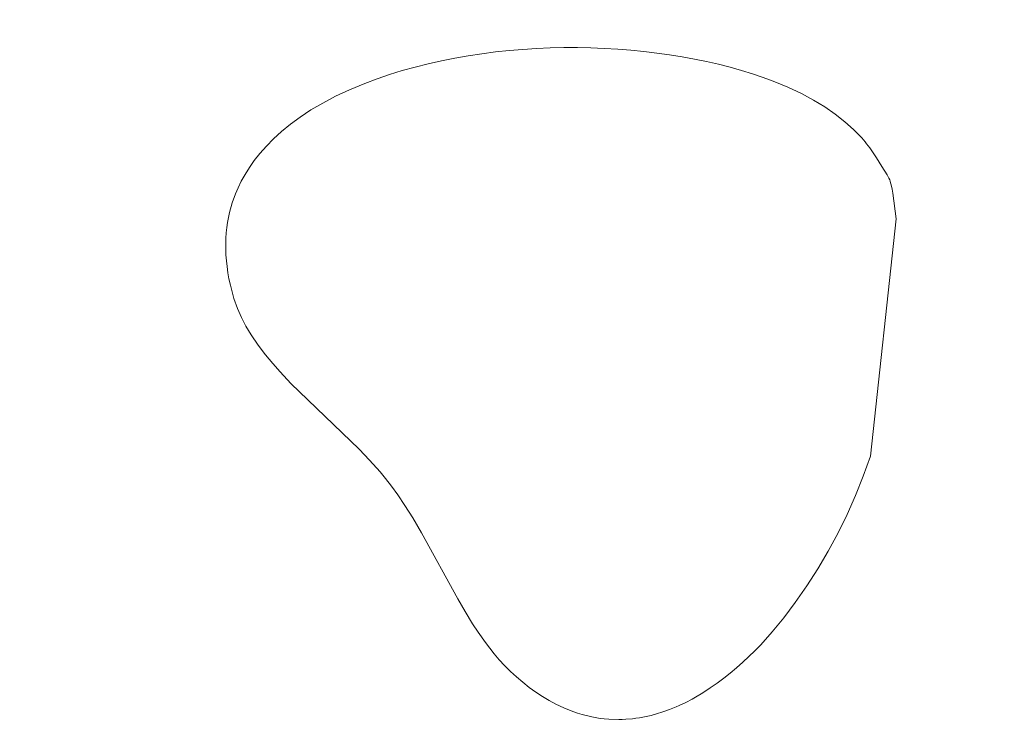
# Model space of a CAD drawing. Header units: millimetres. Extents: x -159 to 180, y -161 to 116.
# Tile 222 of 256: x -146 to -137, y 33 to 40. Entities that reach past the tile are written whole.
import ezdxf

# ---------------------------------------------------------------- set-up
doc = ezdxf.new("R2010")
doc.units = ezdxf.units.MM
doc.header["$MEASUREMENT"] = 0
doc.layers.add('Layer 1', color=7, linetype='Continuous')

msp = doc.modelspace()

# ---------------------------------------------------------------- linework, layer by layer
at = {"layer": 'Layer 1', "color": 18, "lineweight": 9}
for points, knots in [([(-158.5852, -104.074), (-158.5852, -104.074), (179.5952, -104.074), (179.5952, -104.074), (179.5952, -104.074), (179.5952, -104.074), (179.5952, 115.719), (179.5952, 115.719), (179.5952, 115.719), (179.5952, 115.719), (-158.5852, 115.719), (-158.5852, 115.719), (-158.5852, 115.719), (-158.5852, 115.719), (-158.5852, -104.074), (-158.5852, -104.074)], [0, 0, 0, 0, 0.2, 0.2, 0.2, 0.2, 0.4, 0.4, 0.4, 0.4, 0.6, 0.6, 0.6, 0.6, 1, 1, 1, 1]), ([(-53.028, 102.6565), (-53.028, 102.6565), (-53.028, 107.425), (-53.028, 107.425), (-53.028, 107.425), (-53.028, 107.425), (-57.7969, 107.425), (-57.7969, 107.425), (-57.7969, 107.425), (-57.7969, 107.425), (-57.7969, 110.425), (-57.7969, 110.425), (-57.7969, 110.425), (-57.7969, 110.425), (-65.7565, 110.425), (-65.7565, 110.425), (-65.7565, 110.425), (-65.7565, 110.425), (-65.7565, 107.425), (-65.7565, 107.425), (-65.7565, 107.425), (-65.7565, 107.425), (-73.4619, 107.425), (-73.4619, 107.425), (-73.4619, 107.425), (-73.4619, 107.425), (-73.4619, 110.425), (-73.4619, 110.425), (-73.4619, 110.425), (-73.4619, 110.425), (-81.4214, 110.425), (-81.4214, 110.425), (-81.4214, 110.425), (-81.4214, 110.425), (-81.4214, 107.425), (-81.4214, 107.425), (-81.4214, 107.425), (-81.4214, 107.425), (-89.1268, 107.425), (-89.1268, 107.425), (-89.1268, 107.425), (-89.1268, 107.425), (-89.1268, 110.425), (-89.1268, 110.425), (-89.1268, 110.425), (-89.1268, 110.425), (-97.0863, 110.425), (-97.0863, 110.425), (-97.0863, 110.425), (-97.0863, 110.425), (-97.0863, 107.425), (-97.0863, 107.425), (-97.0863, 107.425), (-97.0863, 107.425), (-104.7918, 107.425), (-104.7918, 107.425), (-104.7918, 107.425), (-104.7918, 107.425), (-104.7918, 110.425), (-104.7918, 110.425), (-104.7918, 110.425), (-104.7918, 110.425), (-112.7512, 110.425), (-112.7512, 110.425), (-112.7512, 110.425), (-112.7512, 110.425), (-112.7512, 107.425), (-112.7512, 107.425), (-112.7512, 107.425), (-112.7512, 107.425), (-120.4567, 107.425), (-120.4567, 107.425), (-120.4567, 107.425), (-120.4567, 107.425), (-120.4567, 110.425), (-120.4567, 110.425), (-120.4567, 110.425), (-120.4567, 110.425), (-128.4161, 110.425), (-128.4161, 110.425), (-128.4161, 110.425), (-128.4161, 110.425), (-128.4161, 107.425), (-128.4161, 107.425), (-128.4161, 107.425), (-128.4161, 107.425), (-136.1216, 107.425), (-136.1216, 107.425), (-136.1216, 107.425), (-136.1216, 107.425), (-136.1216, 110.425), (-136.1216, 110.425), (-136.1216, 110.425), (-136.1216, 110.425), (-144.0811, 110.425), (-144.0811, 110.425), (-144.0811, 110.425), (-144.0811, 110.425), (-144.0811, 107.425), (-144.0811, 107.425), (-144.0811, 107.425), (-144.0811, 107.425), (-148.85, 107.425), (-148.85, 107.425), (-148.85, 107.425), (-148.85, 107.425), (-148.85, 102.6565), (-148.85, 102.6565), (-148.85, 102.6565), (-148.85, 102.6565), (-151.85, 102.6565), (-151.85, 102.6565), (-151.85, 102.6565), (-151.85, 102.6565), (-151.85, 94.6965), (-151.85, 94.6965), (-151.85, 94.6965), (-151.85, 94.6965), (-148.85, 94.6965), (-148.85, 94.6965), (-148.85, 94.6965), (-148.85, 94.6965), (-148.85, 86.9914), (-148.85, 86.9914), (-148.85, 86.9914), (-148.85, 86.9914), (-151.85, 86.9914), (-151.85, 86.9914), (-151.85, 86.9914), (-151.85, 86.9914), (-151.85, 79.0315), (-151.85, 79.0315), (-151.85, 79.0315), (-151.85, 79.0315), (-148.85, 79.0315), (-148.85, 79.0315), (-148.85, 79.0315), (-148.85, 79.0315), (-148.85, 71.3264), (-148.85, 71.3264), (-148.85, 71.3264), (-148.85, 71.3264), (-151.85, 71.3264), (-151.85, 71.3264), (-151.85, 71.3264), (-151.85, 71.3264), (-151.85, 63.3664), (-151.85, 63.3664), (-151.85, 63.3664), (-151.85, 63.3664), (-148.85, 63.3664), (-148.85, 63.3664), (-148.85, 63.3664), (-148.85, 63.3664), (-148.85, 55.6614), (-148.85, 55.6614), (-148.85, 55.6614), (-148.85, 55.6614), (-151.85, 55.6614), (-151.85, 55.6614), (-151.85, 55.6614), (-151.85, 55.6614), (-151.85, 47.7024), (-151.85, 47.7024), (-151.85, 47.7024), (-151.85, 47.7024), (-148.85, 47.7024), (-148.85, 47.7024), (-148.85, 47.7024), (-148.85, 47.7024), (-148.85, 39.9963), (-148.85, 39.9963), (-148.85, 39.9963), (-148.85, 39.9963), (-151.85, 39.9963), (-151.85, 39.9963), (-151.85, 39.9963), (-151.85, 39.9963), (-151.85, 32.0364), (-151.85, 32.0364), (-151.85, 32.0364), (-151.85, 32.0364), (-148.85, 32.0364), (-148.85, 32.0364), (-148.85, 32.0364), (-148.85, 32.0364), (-148.85, 24.3313), (-148.85, 24.3313), (-148.85, 24.3313), (-148.85, 24.3313), (-151.85, 24.3313), (-151.85, 24.3313), (-151.85, 24.3313), (-151.85, 24.3313), (-151.85, 16.3723), (-151.85, 16.3723), (-151.85, 16.3723), (-151.85, 16.3723), (-148.85, 16.3723), (-148.85, 16.3723), (-148.85, 16.3723), (-148.85, 16.3723), (-148.85, 11.6028), (-148.85, 11.6028), (-148.85, 11.6028), (-148.85, 11.6028), (-144.0811, 11.6028), (-144.0811, 11.6028), (-144.0811, 11.6028), (-144.0811, 11.6028), (-144.0811, 8.6028), (-144.0811, 8.6028), (-144.0811, 8.6028), (-144.0811, 8.6028), (-136.1216, 8.6028), (-136.1216, 8.6028), (-136.1216, 8.6028), (-136.1216, 8.6028), (-136.1216, 11.6028), (-136.1216, 11.6028), (-136.1216, 11.6028), (-136.1216, 11.6028), (-128.4161, 11.6028), (-128.4161, 11.6028), (-128.4161, 11.6028), (-128.4161, 11.6028), (-128.4161, 8.6028), (-128.4161, 8.6028), (-128.4161, 8.6028), (-128.4161, 8.6028), (-120.4567, 8.6028), (-120.4567, 8.6028), (-120.4567, 8.6028), (-120.4567, 8.6028), (-120.4567, 11.6028), (-120.4567, 11.6028), (-120.4567, 11.6028), (-120.4567, 11.6028), (-112.7512, 11.6028), (-112.7512, 11.6028), (-112.7512, 11.6028), (-112.7512, 11.6028), (-112.7512, 8.6028), (-112.7512, 8.6028), (-112.7512, 8.6028), (-112.7512, 8.6028), (-104.7918, 8.6028), (-104.7918, 8.6028), (-104.7918, 8.6028), (-104.7918, 8.6028), (-104.7918, 11.6028), (-104.7918, 11.6028), (-104.7918, 11.6028), (-104.7918, 11.6028), (-97.0863, 11.6028), (-97.0863, 11.6028), (-97.0863, 11.6028), (-97.0863, 11.6028), (-97.0863, 8.6028), (-97.0863, 8.6028), (-97.0863, 8.6028), (-97.0863, 8.6028), (-89.1268, 8.6028), (-89.1268, 8.6028), (-89.1268, 8.6028), (-89.1268, 8.6028), (-89.1268, 11.6028), (-89.1268, 11.6028), (-89.1268, 11.6028), (-89.1268, 11.6028), (-81.4214, 11.6028), (-81.4214, 11.6028), (-81.4214, 11.6028), (-81.4214, 11.6028), (-81.4214, 8.6028), (-81.4214, 8.6028), (-81.4214, 8.6028), (-81.4214, 8.6028), (-73.4619, 8.6028), (-73.4619, 8.6028), (-73.4619, 8.6028), (-73.4619, 8.6028), (-73.4619, 11.6028), (-73.4619, 11.6028), (-73.4619, 11.6028), (-73.4619, 11.6028), (-65.7565, 11.6028), (-65.7565, 11.6028), (-65.7565, 11.6028), (-65.7565, 11.6028), (-65.7565, 8.6028), (-65.7565, 8.6028), (-65.7565, 8.6028), (-65.7565, 8.6028), (-57.7969, 8.6028), (-57.7969, 8.6028), (-57.7969, 8.6028), (-57.7969, 8.6028), (-57.7969, 11.6028), (-57.7969, 11.6028), (-57.7969, 11.6028), (-57.7969, 11.6028), (-53.028, 11.6028), (-53.028, 11.6028), (-53.028, 11.6028), (-53.028, 11.6028), (-53.028, 16.3723), (-53.028, 16.3723), (-53.028, 16.3723), (-53.028, 16.3723), (-50.028, 16.3723), (-50.028, 16.3723), (-50.028, 16.3723), (-50.028, 16.3723), (-50.028, 24.3313), (-50.028, 24.3313), (-50.028, 24.3313), (-50.028, 24.3313), (-53.028, 24.3313), (-53.028, 24.3313), (-53.028, 24.3313), (-53.028, 24.3313), (-53.028, 32.0364), (-53.028, 32.0364), (-53.028, 32.0364), (-53.028, 32.0364), (-50.028, 32.0364), (-50.028, 32.0364), (-50.028, 32.0364), (-50.028, 32.0364), (-50.028, 39.9963), (-50.028, 39.9963), (-50.028, 39.9963), (-50.028, 39.9963), (-53.028, 39.9963), (-53.028, 39.9963), (-53.028, 39.9963), (-53.028, 39.9963), (-53.028, 47.7024), (-53.028, 47.7024), (-53.028, 47.7024), (-53.028, 47.7024), (-50.028, 47.7024), (-50.028, 47.7024), (-50.028, 47.7024), (-50.028, 47.7024), (-50.028, 55.6614), (-50.028, 55.6614), (-50.028, 55.6614), (-50.028, 55.6614), (-53.028, 55.6614), (-53.028, 55.6614), (-53.028, 55.6614), (-53.028, 55.6614), (-53.028, 63.3664), (-53.028, 63.3664), (-53.028, 63.3664), (-53.028, 63.3664), (-50.028, 63.3664), (-50.028, 63.3664), (-50.028, 63.3664), (-50.028, 63.3664), (-50.028, 71.3264), (-50.028, 71.3264), (-50.028, 71.3264), (-50.028, 71.3264), (-53.028, 71.3264), (-53.028, 71.3264), (-53.028, 71.3264), (-53.028, 71.3264), (-53.028, 79.0315), (-53.028, 79.0315), (-53.028, 79.0315), (-53.028, 79.0315), (-50.028, 79.0315), (-50.028, 79.0315), (-50.028, 79.0315), (-50.028, 79.0315), (-50.028, 86.9914), (-50.028, 86.9914), (-50.028, 86.9914), (-50.028, 86.9914), (-53.028, 86.9914), (-53.028, 86.9914), (-53.028, 86.9914), (-53.028, 86.9914), (-53.028, 94.6965), (-53.028, 94.6965), (-53.028, 94.6965), (-53.028, 94.6965), (-50.028, 94.6965), (-50.028, 94.6965), (-50.028, 94.6965), (-50.028, 94.6965), (-50.028, 102.6565), (-50.028, 102.6565), (-50.028, 102.6565), (-50.028, 102.6565), (-53.028, 102.6565), (-53.028, 102.6565)], [0, 0, 0, 0, 0.009901, 0.009901, 0.009901, 0.009901, 0.019802, 0.019802, 0.019802, 0.019802, 0.029703, 0.029703, 0.029703, 0.029703, 0.039604, 0.039604, 0.039604, 0.039604, 0.049505, 0.049505, 0.049505, 0.049505, 0.059406, 0.059406, 0.059406, 0.059406, 0.069307, 0.069307, 0.069307, 0.069307, 0.079208, 0.079208, 0.079208, 0.079208, 0.089109, 0.089109, 0.089109, 0.089109, 0.09901, 0.09901, 0.09901, 0.09901, 0.108911, 0.108911, 0.108911, 0.108911, 0.118812, 0.118812, 0.118812, 0.118812, 0.128713, 0.128713, 0.128713, 0.128713, 0.138614, 0.138614, 0.138614, 0.138614, 0.148515, 0.148515, 0.148515, 0.148515, 0.158416, 0.158416, 0.158416, 0.158416, 0.168317, 0.168317, 0.168317, 0.168317, 0.178218, 0.178218, 0.178218, 0.178218, 0.188119, 0.188119, 0.188119, 0.188119, 0.19802, 0.19802, 0.19802, 0.19802, 0.207921, 0.207921, 0.207921, 0.207921, 0.217822, 0.217822, 0.217822, 0.217822, 0.227723, 0.227723, 0.227723, 0.227723, 0.237624, 0.237624, 0.237624, 0.237624, 0.247525, 0.247525, 0.247525, 0.247525, 0.257426, 0.257426, 0.257426, 0.257426, 0.267327, 0.267327, 0.267327, 0.267327, 0.277228, 0.277228, 0.277228, 0.277228, 0.287129, 0.287129, 0.287129, 0.287129, 0.29703, 0.29703, 0.29703, 0.29703, 0.306931, 0.306931, 0.306931, 0.306931, 0.316832, 0.316832, 0.316832, 0.316832, 0.326733, 0.326733, 0.326733, 0.326733, 0.336634, 0.336634, 0.336634, 0.336634, 0.346535, 0.346535, 0.346535, 0.346535, 0.356436, 0.356436, 0.356436, 0.356436, 0.366337, 0.366337, 0.366337, 0.366337, 0.376238, 0.376238, 0.376238, 0.376238, 0.386139, 0.386139, 0.386139, 0.386139, 0.39604, 0.39604, 0.39604, 0.39604, 0.405941, 0.405941, 0.405941, 0.405941, 0.415842, 0.415842, 0.415842, 0.415842, 0.425743, 0.425743, 0.425743, 0.425743, 0.435644, 0.435644, 0.435644, 0.435644, 0.445545, 0.445545, 0.445545, 0.445545, 0.455446, 0.455446, 0.455446, 0.455446, 0.465347, 0.465347, 0.465347, 0.465347, 0.475248, 0.475248, 0.475248, 0.475248, 0.485149, 0.485149, 0.485149, 0.485149, 0.49505, 0.49505, 0.49505, 0.49505, 0.50495, 0.50495, 0.50495, 0.50495, 0.514851, 0.514851, 0.514851, 0.514851, 0.524752, 0.524752, 0.524752, 0.524752, 0.534653, 0.534653, 0.534653, 0.534653, 0.544554, 0.544554, 0.544554, 0.544554, 0.554455, 0.554455, 0.554455, 0.554455, 0.564356, 0.564356, 0.564356, 0.564356, 0.574257, 0.574257, 0.574257, 0.574257, 0.584158, 0.584158, 0.584158, 0.584158, 0.594059, 0.594059, 0.594059, 0.594059, 0.60396, 0.60396, 0.60396, 0.60396, 0.613861, 0.613861, 0.613861, 0.613861, 0.623762, 0.623762, 0.623762, 0.623762, 0.633663, 0.633663, 0.633663, 0.633663, 0.643564, 0.643564, 0.643564, 0.643564, 0.653465, 0.653465, 0.653465, 0.653465, 0.663366, 0.663366, 0.663366, 0.663366, 0.673267, 0.673267, 0.673267, 0.673267, 0.683168, 0.683168, 0.683168, 0.683168, 0.693069, 0.693069, 0.693069, 0.693069, 0.70297, 0.70297, 0.70297, 0.70297, 0.712871, 0.712871, 0.712871, 0.712871, 0.722772, 0.722772, 0.722772, 0.722772, 0.732673, 0.732673, 0.732673, 0.732673, 0.742574, 0.742574, 0.742574, 0.742574, 0.752475, 0.752475, 0.752475, 0.752475, 0.762376, 0.762376, 0.762376, 0.762376, 0.772277, 0.772277, 0.772277, 0.772277, 0.782178, 0.782178, 0.782178, 0.782178, 0.792079, 0.792079, 0.792079, 0.792079, 0.80198, 0.80198, 0.80198, 0.80198, 0.811881, 0.811881, 0.811881, 0.811881, 0.821782, 0.821782, 0.821782, 0.821782, 0.831683, 0.831683, 0.831683, 0.831683, 0.841584, 0.841584, 0.841584, 0.841584, 0.851485, 0.851485, 0.851485, 0.851485, 0.861386, 0.861386, 0.861386, 0.861386, 0.871287, 0.871287, 0.871287, 0.871287, 0.881188, 0.881188, 0.881188, 0.881188, 0.891089, 0.891089, 0.891089, 0.891089, 0.90099, 0.90099, 0.90099, 0.90099, 0.910891, 0.910891, 0.910891, 0.910891, 0.920792, 0.920792, 0.920792, 0.920792, 0.930693, 0.930693, 0.930693, 0.930693, 0.940594, 0.940594, 0.940594, 0.940594, 0.950495, 0.950495, 0.950495, 0.950495, 0.960396, 0.960396, 0.960396, 0.960396, 0.970297, 0.970297, 0.970297, 0.970297, 0.980198, 0.980198, 0.980198, 0.980198, 1, 1, 1, 1]), ([(-144.0936, 37.5325), (-144.0936, 37.5325), (-144.0599, 37.4367), (-144.0599, 37.4367), (-144.0599, 37.4367), (-144.0599, 37.4367), (-144.0212, 37.3479), (-144.0212, 37.3479), (-144.0212, 37.3479), (-144.0212, 37.3479), (-143.9768, 37.263), (-143.9768, 37.263), (-143.9768, 37.263), (-143.9768, 37.263), (-143.9257, 37.1789), (-143.9257, 37.1789), (-143.9257, 37.1789), (-143.9257, 37.1789), (-143.8569, 37.0784), (-143.8569, 37.0784), (-143.8569, 37.0784), (-143.8569, 37.0784), (-143.7874, 36.9871), (-143.7874, 36.9871), (-143.7874, 36.9871), (-143.7874, 36.9871), (-143.7165, 36.9019), (-143.7165, 36.9019), (-143.7165, 36.9019), (-143.7165, 36.9019), (-143.6438, 36.8196), (-143.6438, 36.8196), (-143.6438, 36.8196), (-143.6438, 36.8196), (-143.5392, 36.7082), (-143.5392, 36.7082), (-143.5392, 36.7082), (-143.5392, 36.7082), (-142.8772, 36.0686), (-142.8772, 36.0686), (-142.8772, 36.0686), (-142.8772, 36.0686), (-142.7759, 35.9631), (-142.7759, 35.9631), (-142.7759, 35.9631), (-142.7759, 35.9631), (-142.6721, 35.8469), (-142.6721, 35.8469), (-142.6721, 35.8469), (-142.6721, 35.8469), (-142.619, 35.7827), (-142.619, 35.7827), (-142.619, 35.7827), (-142.619, 35.7827), (-142.5626, 35.7095), (-142.5626, 35.7095), (-142.5626, 35.7095), (-142.5626, 35.7095), (-142.5013, 35.6237), (-142.5013, 35.6237), (-142.5013, 35.6237), (-142.5013, 35.6237), (-142.4331, 35.5217), (-142.4331, 35.5217), (-142.4331, 35.5217), (-142.4331, 35.5217), (-142.3563, 35.3997), (-142.3563, 35.3997), (-142.3563, 35.3997), (-142.3563, 35.3997), (-142.269, 35.2541), (-142.269, 35.2541), (-142.269, 35.2541), (-142.269, 35.2541), (-141.9186, 34.6145), (-141.9186, 34.6145), (-141.9186, 34.6145), (-141.9186, 34.6145), (-141.8475, 34.4914), (-141.8475, 34.4914), (-141.8475, 34.4914), (-141.8475, 34.4914), (-141.7741, 34.3723), (-141.7741, 34.3723), (-141.7741, 34.3723), (-141.7741, 34.3723), (-141.7192, 34.289), (-141.7192, 34.289), (-141.7192, 34.289), (-141.7192, 34.289), (-141.6487, 34.1887), (-141.6487, 34.1887), (-141.6487, 34.1887), (-141.6487, 34.1887), (-141.5631, 34.0784), (-141.5631, 34.0784), (-141.5631, 34.0784), (-141.5631, 34.0784), (-141.5148, 34.0217), (-141.5148, 34.0217), (-141.5148, 34.0217), (-141.5148, 34.0217), (-141.463, 33.9651), (-141.463, 33.9651), (-141.463, 33.9651), (-141.463, 33.9651), (-141.4068, 33.9087), (-141.4068, 33.9087), (-141.4068, 33.9087), (-141.4068, 33.9087), (-141.3479, 33.8544), (-141.3479, 33.8544), (-141.3479, 33.8544), (-141.3479, 33.8544), (-141.2868, 33.8026), (-141.2868, 33.8026), (-141.2868, 33.8026), (-141.2868, 33.8026), (-141.2239, 33.7535), (-141.2239, 33.7535), (-141.2239, 33.7535), (-141.2239, 33.7535), (-141.1598, 33.7074), (-141.1598, 33.7074), (-141.1598, 33.7074), (-141.1598, 33.7074), (-141.0948, 33.6647), (-141.0948, 33.6647), (-141.0948, 33.6647), (-141.0948, 33.6647), (-141.0294, 33.6254), (-141.0294, 33.6254), (-141.0294, 33.6254), (-141.0294, 33.6254), (-140.9641, 33.5901), (-140.9641, 33.5901), (-140.9641, 33.5901), (-140.9641, 33.5901), (-140.8858, 33.5528), (-140.8858, 33.5528), (-140.8858, 33.5528), (-140.8858, 33.5528), (-140.8154, 33.5239), (-140.8154, 33.5239), (-140.8154, 33.5239), (-140.8154, 33.5239), (-140.7552, 33.5029), (-140.7552, 33.5029), (-140.7552, 33.5029), (-140.7552, 33.5029), (-140.7076, 33.489), (-140.7076, 33.489), (-140.7076, 33.489), (-140.7076, 33.489), (-140.6163, 33.4669), (-140.6163, 33.4669), (-140.6163, 33.4669), (-140.6163, 33.4669), (-140.5347, 33.4519), (-140.5347, 33.4519), (-140.5347, 33.4519), (-140.5347, 33.4519), (-140.4938, 33.4469), (-140.4938, 33.4469), (-140.4938, 33.4469), (-140.4938, 33.4469), (-140.4508, 33.4434), (-140.4508, 33.4434), (-140.4508, 33.4434), (-140.4508, 33.4434), (-140.3527, 33.4407), (-140.3527, 33.4407), (-140.3527, 33.4407), (-140.3527, 33.4407), (-140.3193, 33.4416), (-140.3193, 33.4416), (-140.3193, 33.4416), (-140.3193, 33.4416), (-140.2859, 33.4426), (-140.2859, 33.4426), (-140.2859, 33.4426), (-140.2859, 33.4426), (-140.2195, 33.4485), (-140.2195, 33.4485), (-140.2195, 33.4485), (-140.2195, 33.4485), (-140.1864, 33.4524), (-140.1864, 33.4524), (-140.1864, 33.4524), (-140.1864, 33.4524), (-140.1533, 33.4573), (-140.1533, 33.4573), (-140.1533, 33.4573), (-140.1533, 33.4573), (-140.1204, 33.4631), (-140.1204, 33.4631), (-140.1204, 33.4631), (-140.1204, 33.4631), (-140.0877, 33.47), (-140.0877, 33.47), (-140.0877, 33.47), (-140.0877, 33.47), (-140.0394, 33.4811), (-140.0394, 33.4811), (-140.0394, 33.4811), (-140.0394, 33.4811), (-139.9859, 33.4958), (-139.9859, 33.4958), (-139.9859, 33.4958), (-139.9859, 33.4958), (-139.9266, 33.5144), (-139.9266, 33.5144), (-139.9266, 33.5144), (-139.9266, 33.5144), (-139.8607, 33.5373), (-139.8607, 33.5373), (-139.8607, 33.5373), (-139.8607, 33.5373), (-139.797, 33.5627), (-139.797, 33.5627), (-139.797, 33.5627), (-139.797, 33.5627), (-139.7653, 33.5774), (-139.7653, 33.5774), (-139.7653, 33.5774), (-139.7653, 33.5774), (-139.7023, 33.6067), (-139.7023, 33.6067), (-139.7023, 33.6067), (-139.7023, 33.6067), (-139.6398, 33.6399), (-139.6398, 33.6399), (-139.6398, 33.6399), (-139.6398, 33.6399), (-139.6088, 33.6565), (-139.6088, 33.6565), (-139.6088, 33.6565), (-139.6088, 33.6565), (-139.5363, 33.7015), (-139.5363, 33.7015), (-139.5363, 33.7015), (-139.5363, 33.7015), (-139.4663, 33.7474), (-139.4663, 33.7474), (-139.4663, 33.7474), (-139.4663, 33.7474), (-139.3987, 33.7944), (-139.3987, 33.7944), (-139.3987, 33.7944), (-139.3987, 33.7944), (-139.3332, 33.8428), (-139.3332, 33.8428), (-139.3332, 33.8428), (-139.3332, 33.8428), (-139.2697, 33.8925), (-139.2697, 33.8925), (-139.2697, 33.8925), (-139.2697, 33.8925), (-139.2079, 33.9438), (-139.2079, 33.9438), (-139.2079, 33.9438), (-139.2079, 33.9438), (-139.1476, 33.9968), (-139.1476, 33.9968), (-139.1476, 33.9968), (-139.1476, 33.9968), (-139.0886, 34.0518), (-139.0886, 34.0518), (-139.0886, 34.0518), (-139.0886, 34.0518), (-139.0306, 34.1087), (-139.0306, 34.1087), (-139.0306, 34.1087), (-139.0306, 34.1087), (-138.9736, 34.1679), (-138.9736, 34.1679), (-138.9736, 34.1679), (-138.9736, 34.1679), (-138.8613, 34.2935), (-138.8613, 34.2935), (-138.8613, 34.2935), (-138.8613, 34.2935), (-138.7499, 34.4297), (-138.7499, 34.4297), (-138.7499, 34.4297), (-138.7499, 34.4297), (-138.6378, 34.5779), (-138.6378, 34.5779), (-138.6378, 34.5779), (-138.6378, 34.5779), (-138.5243, 34.74), (-138.5243, 34.74), (-138.5243, 34.74), (-138.5243, 34.74), (-138.4173, 34.9069), (-138.4173, 34.9069), (-138.4173, 34.9069), (-138.4173, 34.9069), (-138.3168, 35.0784), (-138.3168, 35.0784), (-138.3168, 35.0784), (-138.3168, 35.0784), (-138.2227, 35.2543), (-138.2227, 35.2543), (-138.2227, 35.2543), (-138.2227, 35.2543), (-138.1349, 35.4345), (-138.1349, 35.4345), (-138.1349, 35.4345), (-138.1349, 35.4345), (-138.0533, 35.6188), (-138.0533, 35.6188), (-138.0533, 35.6188), (-138.0533, 35.6188), (-137.9779, 35.8071), (-137.9779, 35.8071), (-137.9779, 35.8071), (-137.9779, 35.8071), (-137.9085, 35.9993), (-137.9085, 35.9993), (-137.9085, 35.9993), (-137.9085, 35.9993), (-137.6569, 38.3069), (-137.6569, 38.3069), (-137.6569, 38.3069), (-137.6569, 38.3069), (-137.6912, 38.5588), (-137.6912, 38.5588), (-137.6912, 38.5588), (-137.6912, 38.5588), (-137.6973, 38.5969), (-137.6973, 38.5969), (-137.6973, 38.5969), (-137.6973, 38.5969), (-137.7024, 38.6244), (-137.7024, 38.6244), (-137.7024, 38.6244), (-137.7024, 38.6244), (-137.7146, 38.6721), (-137.7146, 38.6721), (-137.7146, 38.6721), (-137.7146, 38.6721), (-137.7164, 38.677), (-137.7164, 38.677), (-137.7164, 38.677), (-137.7164, 38.677), (-137.7184, 38.6829), (-137.7184, 38.6829), (-137.7184, 38.6829), (-137.7184, 38.6829), (-137.7203, 38.6877), (-137.7203, 38.6877), (-137.7203, 38.6877), (-137.7203, 38.6877), (-137.7278, 38.7045), (-137.7278, 38.7045), (-137.7278, 38.7045), (-137.7278, 38.7045), (-137.7459, 38.7366), (-137.7459, 38.7366), (-137.7459, 38.7366), (-137.7459, 38.7366), (-137.797, 38.8157), (-137.797, 38.8157), (-137.797, 38.8157), (-137.797, 38.8157), (-137.8486, 38.8996), (-137.8486, 38.8996), (-137.8486, 38.8996), (-137.8486, 38.8996), (-137.861, 38.9202), (-137.861, 38.9202), (-137.861, 38.9202), (-137.861, 38.9202), (-137.8738, 38.9397), (-137.8738, 38.9397), (-137.8738, 38.9397), (-137.8738, 38.9397), (-137.887, 38.9602), (-137.887, 38.9602), (-137.887, 38.9602), (-137.887, 38.9602), (-137.9006, 38.9797), (-137.9006, 38.9797), (-137.9006, 38.9797), (-137.9006, 38.9797), (-137.9148, 38.9993), (-137.9148, 38.9993), (-137.9148, 38.9993), (-137.9148, 38.9993), (-137.9293, 39.0178), (-137.9293, 39.0178), (-137.9293, 39.0178), (-137.9293, 39.0178), (-137.9443, 39.0373), (-137.9443, 39.0373), (-137.9443, 39.0373), (-137.9443, 39.0373), (-137.9597, 39.0559), (-137.9597, 39.0559), (-137.9597, 39.0559), (-137.9597, 39.0559), (-137.9756, 39.0754), (-137.9756, 39.0754), (-137.9756, 39.0754), (-137.9756, 39.0754), (-137.9918, 39.094), (-137.9918, 39.094), (-137.9918, 39.094), (-137.9918, 39.094), (-138.0719, 39.1748), (-138.0719, 39.1748), (-138.0719, 39.1748), (-138.0719, 39.1748), (-138.1576, 39.2518), (-138.1576, 39.2518), (-138.1576, 39.2518), (-138.1576, 39.2518), (-138.25, 39.3251), (-138.25, 39.3251), (-138.25, 39.3251), (-138.25, 39.3251), (-138.3503, 39.3949), (-138.3503, 39.3949), (-138.3503, 39.3949), (-138.3503, 39.3949), (-138.4596, 39.4617), (-138.4596, 39.4617), (-138.4596, 39.4617), (-138.4596, 39.4617), (-138.5788, 39.5255), (-138.5788, 39.5255), (-138.5788, 39.5255), (-138.5788, 39.5255), (-138.709, 39.5866), (-138.709, 39.5866), (-138.709, 39.5866), (-138.709, 39.5866), (-138.8514, 39.6453), (-138.8514, 39.6453), (-138.8514, 39.6453), (-138.8514, 39.6453), (-138.9516, 39.6823), (-138.9516, 39.6823), (-138.9516, 39.6823), (-138.9516, 39.6823), (-139.0552, 39.7173), (-139.0552, 39.7173), (-139.0552, 39.7173), (-139.0552, 39.7173), (-139.1619, 39.7503), (-139.1619, 39.7503), (-139.1619, 39.7503), (-139.1619, 39.7503), (-139.2716, 39.7811), (-139.2716, 39.7811), (-139.2716, 39.7811), (-139.2716, 39.7811), (-139.3842, 39.8098), (-139.3842, 39.8098), (-139.3842, 39.8098), (-139.3842, 39.8098), (-139.4993, 39.8364), (-139.4993, 39.8364), (-139.4993, 39.8364), (-139.4993, 39.8364), (-139.617, 39.8606), (-139.617, 39.8606), (-139.617, 39.8606), (-139.617, 39.8606), (-139.7368, 39.8826), (-139.7368, 39.8826), (-139.7368, 39.8826), (-139.7368, 39.8826), (-139.8588, 39.9023), (-139.8588, 39.9023), (-139.8588, 39.9023), (-139.8588, 39.9023), (-139.9827, 39.9197), (-139.9827, 39.9197), (-139.9827, 39.9197), (-139.9827, 39.9197), (-140.1083, 39.9346), (-140.1083, 39.9346), (-140.1083, 39.9346), (-140.1083, 39.9346), (-140.2355, 39.9472), (-140.2355, 39.9472), (-140.2355, 39.9472), (-140.2355, 39.9472), (-140.364, 39.9572), (-140.364, 39.9572), (-140.364, 39.9572), (-140.364, 39.9572), (-140.4937, 39.9647), (-140.4937, 39.9647), (-140.4937, 39.9647), (-140.4937, 39.9647), (-140.6244, 39.9697), (-140.6244, 39.9697), (-140.6244, 39.9697), (-140.6244, 39.9697), (-140.7559, 39.9721), (-140.7559, 39.9721), (-140.7559, 39.9721), (-140.7559, 39.9721), (-140.8881, 39.9718), (-140.8881, 39.9718), (-140.8881, 39.9718), (-140.8881, 39.9718), (-141.0207, 39.9689), (-141.0207, 39.9689), (-141.0207, 39.9689), (-141.0207, 39.9689), (-141.1535, 39.9632), (-141.1535, 39.9632), (-141.1535, 39.9632), (-141.1535, 39.9632), (-141.2865, 39.9548), (-141.2865, 39.9548), (-141.2865, 39.9548), (-141.2865, 39.9548), (-141.4193, 39.9436), (-141.4193, 39.9436), (-141.4193, 39.9436), (-141.4193, 39.9436), (-141.5519, 39.9295), (-141.5519, 39.9295), (-141.5519, 39.9295), (-141.5519, 39.9295), (-141.684, 39.9126), (-141.684, 39.9126), (-141.684, 39.9126), (-141.684, 39.9126), (-141.8155, 39.8927), (-141.8155, 39.8927), (-141.8155, 39.8927), (-141.8155, 39.8927), (-141.9462, 39.8699), (-141.9462, 39.8699), (-141.9462, 39.8699), (-141.9462, 39.8699), (-142.0758, 39.8441), (-142.0758, 39.8441), (-142.0758, 39.8441), (-142.0758, 39.8441), (-142.2043, 39.8152), (-142.2043, 39.8152), (-142.2043, 39.8152), (-142.2043, 39.8152), (-142.3314, 39.7833), (-142.3314, 39.7833), (-142.3314, 39.7833), (-142.3314, 39.7833), (-142.4569, 39.7482), (-142.4569, 39.7482), (-142.4569, 39.7482), (-142.4569, 39.7482), (-142.5807, 39.7099), (-142.5807, 39.7099), (-142.5807, 39.7099), (-142.5807, 39.7099), (-142.7026, 39.6685), (-142.7026, 39.6685), (-142.7026, 39.6685), (-142.7026, 39.6685), (-142.8224, 39.6238), (-142.8224, 39.6238), (-142.8224, 39.6238), (-142.8224, 39.6238), (-142.9695, 39.5627), (-142.9695, 39.5627), (-142.9695, 39.5627), (-142.9695, 39.5627), (-143.1053, 39.4991), (-143.1053, 39.4991), (-143.1053, 39.4991), (-143.1053, 39.4991), (-143.2303, 39.4334), (-143.2303, 39.4334), (-143.2303, 39.4334), (-143.2303, 39.4334), (-143.3448, 39.3658), (-143.3448, 39.3658), (-143.3448, 39.3658), (-143.3448, 39.3658), (-143.4495, 39.2969), (-143.4495, 39.2969), (-143.4495, 39.2969), (-143.4495, 39.2969), (-143.5448, 39.2269), (-143.5448, 39.2269), (-143.5448, 39.2269), (-143.5448, 39.2269), (-143.631, 39.1563), (-143.631, 39.1563), (-143.631, 39.1563), (-143.631, 39.1563), (-143.7087, 39.0853), (-143.7087, 39.0853), (-143.7087, 39.0853), (-143.7087, 39.0853), (-143.7784, 39.0144), (-143.7784, 39.0144), (-143.7784, 39.0144), (-143.7784, 39.0144), (-143.8404, 38.9439), (-143.8404, 38.9439), (-143.8404, 38.9439), (-143.8404, 38.9439), (-143.8953, 38.8742), (-143.8953, 38.8742), (-143.8953, 38.8742), (-143.8953, 38.8742), (-143.9435, 38.8057), (-143.9435, 38.8057), (-143.9435, 38.8057), (-143.9435, 38.8057), (-143.9855, 38.7387), (-143.9855, 38.7387), (-143.9855, 38.7387), (-143.9855, 38.7387), (-144.0217, 38.6736), (-144.0217, 38.6736), (-144.0217, 38.6736), (-144.0217, 38.6736), (-144.0526, 38.6107), (-144.0526, 38.6107), (-144.0526, 38.6107), (-144.0526, 38.6107), (-144.0787, 38.5505), (-144.0787, 38.5505), (-144.0787, 38.5505), (-144.0787, 38.5505), (-144.1107, 38.4622), (-144.1107, 38.4622), (-144.1107, 38.4622), (-144.1107, 38.4622), (-144.1365, 38.3698), (-144.1365, 38.3698), (-144.1365, 38.3698), (-144.1365, 38.3698), (-144.1469, 38.322), (-144.1469, 38.322), (-144.1469, 38.322), (-144.1469, 38.322), (-144.1557, 38.2732), (-144.1557, 38.2732), (-144.1557, 38.2732), (-144.1557, 38.2732), (-144.1628, 38.2234), (-144.1628, 38.2234), (-144.1628, 38.2234), (-144.1628, 38.2234), (-144.168, 38.1724), (-144.168, 38.1724), (-144.168, 38.1724), (-144.168, 38.1724), (-144.1715, 38.1204), (-144.1715, 38.1204), (-144.1715, 38.1204), (-144.1715, 38.1204), (-144.1732, 38.0672), (-144.1732, 38.0672), (-144.1732, 38.0672), (-144.1732, 38.0672), (-144.1729, 38.0129), (-144.1729, 38.0129), (-144.1729, 38.0129), (-144.1729, 38.0129), (-144.1707, 37.9574), (-144.1707, 37.9574), (-144.1707, 37.9574), (-144.1707, 37.9574), (-144.1666, 37.9008), (-144.1666, 37.9008), (-144.1666, 37.9008), (-144.1666, 37.9008), (-144.1604, 37.843), (-144.1604, 37.843), (-144.1604, 37.843), (-144.1604, 37.843), (-144.1522, 37.7841), (-144.1522, 37.7841), (-144.1522, 37.7841), (-144.1522, 37.7841), (-144.1419, 37.7239), (-144.1419, 37.7239), (-144.1419, 37.7239), (-144.1419, 37.7239), (-144.1282, 37.6614), (-144.1282, 37.6614), (-144.1282, 37.6614), (-144.1282, 37.6614), (-144.1122, 37.5969), (-144.1122, 37.5969), (-144.1122, 37.5969), (-144.1122, 37.5969), (-144.0936, 37.5325), (-144.0936, 37.5325)], [0, 0, 0, 0, 0.005682, 0.005682, 0.005682, 0.005682, 0.011364, 0.011364, 0.011364, 0.011364, 0.017045, 0.017045, 0.017045, 0.017045, 0.022727, 0.022727, 0.022727, 0.022727, 0.028409, 0.028409, 0.028409, 0.028409, 0.034091, 0.034091, 0.034091, 0.034091, 0.039773, 0.039773, 0.039773, 0.039773, 0.045455, 0.045455, 0.045455, 0.045455, 0.051136, 0.051136, 0.051136, 0.051136, 0.056818, 0.056818, 0.056818, 0.056818, 0.0625, 0.0625, 0.0625, 0.0625, 0.068182, 0.068182, 0.068182, 0.068182, 0.073864, 0.073864, 0.073864, 0.073864, 0.079545, 0.079545, 0.079545, 0.079545, 0.085227, 0.085227, 0.085227, 0.085227, 0.090909, 0.090909, 0.090909, 0.090909, 0.096591, 0.096591, 0.096591, 0.096591, 0.102273, 0.102273, 0.102273, 0.102273, 0.107955, 0.107955, 0.107955, 0.107955, 0.113636, 0.113636, 0.113636, 0.113636, 0.119318, 0.119318, 0.119318, 0.119318, 0.125, 0.125, 0.125, 0.125, 0.130682, 0.130682, 0.130682, 0.130682, 0.136364, 0.136364, 0.136364, 0.136364, 0.142045, 0.142045, 0.142045, 0.142045, 0.147727, 0.147727, 0.147727, 0.147727, 0.153409, 0.153409, 0.153409, 0.153409, 0.159091, 0.159091, 0.159091, 0.159091, 0.164773, 0.164773, 0.164773, 0.164773, 0.170455, 0.170455, 0.170455, 0.170455, 0.176136, 0.176136, 0.176136, 0.176136, 0.181818, 0.181818, 0.181818, 0.181818, 0.1875, 0.1875, 0.1875, 0.1875, 0.193182, 0.193182, 0.193182, 0.193182, 0.198864, 0.198864, 0.198864, 0.198864, 0.204545, 0.204545, 0.204545, 0.204545, 0.210227, 0.210227, 0.210227, 0.210227, 0.215909, 0.215909, 0.215909, 0.215909, 0.221591, 0.221591, 0.221591, 0.221591, 0.227273, 0.227273, 0.227273, 0.227273, 0.232955, 0.232955, 0.232955, 0.232955, 0.238636, 0.238636, 0.238636, 0.238636, 0.244318, 0.244318, 0.244318, 0.244318, 0.25, 0.25, 0.25, 0.25, 0.255682, 0.255682, 0.255682, 0.255682, 0.261364, 0.261364, 0.261364, 0.261364, 0.267045, 0.267045, 0.267045, 0.267045, 0.272727, 0.272727, 0.272727, 0.272727, 0.278409, 0.278409, 0.278409, 0.278409, 0.284091, 0.284091, 0.284091, 0.284091, 0.289773, 0.289773, 0.289773, 0.289773, 0.295455, 0.295455, 0.295455, 0.295455, 0.301136, 0.301136, 0.301136, 0.301136, 0.306818, 0.306818, 0.306818, 0.306818, 0.3125, 0.3125, 0.3125, 0.3125, 0.318182, 0.318182, 0.318182, 0.318182, 0.323864, 0.323864, 0.323864, 0.323864, 0.329545, 0.329545, 0.329545, 0.329545, 0.335227, 0.335227, 0.335227, 0.335227, 0.340909, 0.340909, 0.340909, 0.340909, 0.346591, 0.346591, 0.346591, 0.346591, 0.352273, 0.352273, 0.352273, 0.352273, 0.357955, 0.357955, 0.357955, 0.357955, 0.363636, 0.363636, 0.363636, 0.363636, 0.369318, 0.369318, 0.369318, 0.369318, 0.375, 0.375, 0.375, 0.375, 0.380682, 0.380682, 0.380682, 0.380682, 0.386364, 0.386364, 0.386364, 0.386364, 0.392045, 0.392045, 0.392045, 0.392045, 0.397727, 0.397727, 0.397727, 0.397727, 0.403409, 0.403409, 0.403409, 0.403409, 0.409091, 0.409091, 0.409091, 0.409091, 0.414773, 0.414773, 0.414773, 0.414773, 0.420455, 0.420455, 0.420455, 0.420455, 0.426136, 0.426136, 0.426136, 0.426136, 0.431818, 0.431818, 0.431818, 0.431818, 0.4375, 0.4375, 0.4375, 0.4375, 0.443182, 0.443182, 0.443182, 0.443182, 0.448864, 0.448864, 0.448864, 0.448864, 0.454545, 0.454545, 0.454545, 0.454545, 0.460227, 0.460227, 0.460227, 0.460227, 0.465909, 0.465909, 0.465909, 0.465909, 0.471591, 0.471591, 0.471591, 0.471591, 0.477273, 0.477273, 0.477273, 0.477273, 0.482955, 0.482955, 0.482955, 0.482955, 0.488636, 0.488636, 0.488636, 0.488636, 0.494318, 0.494318, 0.494318, 0.494318, 0.5, 0.5, 0.5, 0.5, 0.505682, 0.505682, 0.505682, 0.505682, 0.511364, 0.511364, 0.511364, 0.511364, 0.517045, 0.517045, 0.517045, 0.517045, 0.522727, 0.522727, 0.522727, 0.522727, 0.528409, 0.528409, 0.528409, 0.528409, 0.534091, 0.534091, 0.534091, 0.534091, 0.539773, 0.539773, 0.539773, 0.539773, 0.545455, 0.545455, 0.545455, 0.545455, 0.551136, 0.551136, 0.551136, 0.551136, 0.556818, 0.556818, 0.556818, 0.556818, 0.5625, 0.5625, 0.5625, 0.5625, 0.568182, 0.568182, 0.568182, 0.568182, 0.573864, 0.573864, 0.573864, 0.573864, 0.579545, 0.579545, 0.579545, 0.579545, 0.585227, 0.585227, 0.585227, 0.585227, 0.590909, 0.590909, 0.590909, 0.590909, 0.596591, 0.596591, 0.596591, 0.596591, 0.602273, 0.602273, 0.602273, 0.602273, 0.607955, 0.607955, 0.607955, 0.607955, 0.613636, 0.613636, 0.613636, 0.613636, 0.619318, 0.619318, 0.619318, 0.619318, 0.625, 0.625, 0.625, 0.625, 0.630682, 0.630682, 0.630682, 0.630682, 0.636364, 0.636364, 0.636364, 0.636364, 0.642045, 0.642045, 0.642045, 0.642045, 0.647727, 0.647727, 0.647727, 0.647727, 0.653409, 0.653409, 0.653409, 0.653409, 0.659091, 0.659091, 0.659091, 0.659091, 0.664773, 0.664773, 0.664773, 0.664773, 0.670455, 0.670455, 0.670455, 0.670455, 0.676136, 0.676136, 0.676136, 0.676136, 0.681818, 0.681818, 0.681818, 0.681818, 0.6875, 0.6875, 0.6875, 0.6875, 0.693182, 0.693182, 0.693182, 0.693182, 0.698864, 0.698864, 0.698864, 0.698864, 0.704545, 0.704545, 0.704545, 0.704545, 0.710227, 0.710227, 0.710227, 0.710227, 0.715909, 0.715909, 0.715909, 0.715909, 0.721591, 0.721591, 0.721591, 0.721591, 0.727273, 0.727273, 0.727273, 0.727273, 0.732955, 0.732955, 0.732955, 0.732955, 0.738636, 0.738636, 0.738636, 0.738636, 0.744318, 0.744318, 0.744318, 0.744318, 0.75, 0.75, 0.75, 0.75, 0.755682, 0.755682, 0.755682, 0.755682, 0.761364, 0.761364, 0.761364, 0.761364, 0.767045, 0.767045, 0.767045, 0.767045, 0.772727, 0.772727, 0.772727, 0.772727, 0.778409, 0.778409, 0.778409, 0.778409, 0.784091, 0.784091, 0.784091, 0.784091, 0.789773, 0.789773, 0.789773, 0.789773, 0.795455, 0.795455, 0.795455, 0.795455, 0.801136, 0.801136, 0.801136, 0.801136, 0.806818, 0.806818, 0.806818, 0.806818, 0.8125, 0.8125, 0.8125, 0.8125, 0.818182, 0.818182, 0.818182, 0.818182, 0.823864, 0.823864, 0.823864, 0.823864, 0.829545, 0.829545, 0.829545, 0.829545, 0.835227, 0.835227, 0.835227, 0.835227, 0.840909, 0.840909, 0.840909, 0.840909, 0.846591, 0.846591, 0.846591, 0.846591, 0.852273, 0.852273, 0.852273, 0.852273, 0.857955, 0.857955, 0.857955, 0.857955, 0.863636, 0.863636, 0.863636, 0.863636, 0.869318, 0.869318, 0.869318, 0.869318, 0.875, 0.875, 0.875, 0.875, 0.880682, 0.880682, 0.880682, 0.880682, 0.886364, 0.886364, 0.886364, 0.886364, 0.892045, 0.892045, 0.892045, 0.892045, 0.897727, 0.897727, 0.897727, 0.897727, 0.903409, 0.903409, 0.903409, 0.903409, 0.909091, 0.909091, 0.909091, 0.909091, 0.914773, 0.914773, 0.914773, 0.914773, 0.920455, 0.920455, 0.920455, 0.920455, 0.926136, 0.926136, 0.926136, 0.926136, 0.931818, 0.931818, 0.931818, 0.931818, 0.9375, 0.9375, 0.9375, 0.9375, 0.943182, 0.943182, 0.943182, 0.943182, 0.948864, 0.948864, 0.948864, 0.948864, 0.954545, 0.954545, 0.954545, 0.954545, 0.960227, 0.960227, 0.960227, 0.960227, 0.965909, 0.965909, 0.965909, 0.965909, 0.971591, 0.971591, 0.971591, 0.971591, 0.977273, 0.977273, 0.977273, 0.977273, 0.982955, 0.982955, 0.982955, 0.982955, 0.988636, 0.988636, 0.988636, 0.988636, 1, 1, 1, 1])]:
    msp.add_open_spline(points, degree=3, knots=knots, dxfattribs=at)

doc.saveas('drawing.dxf')
